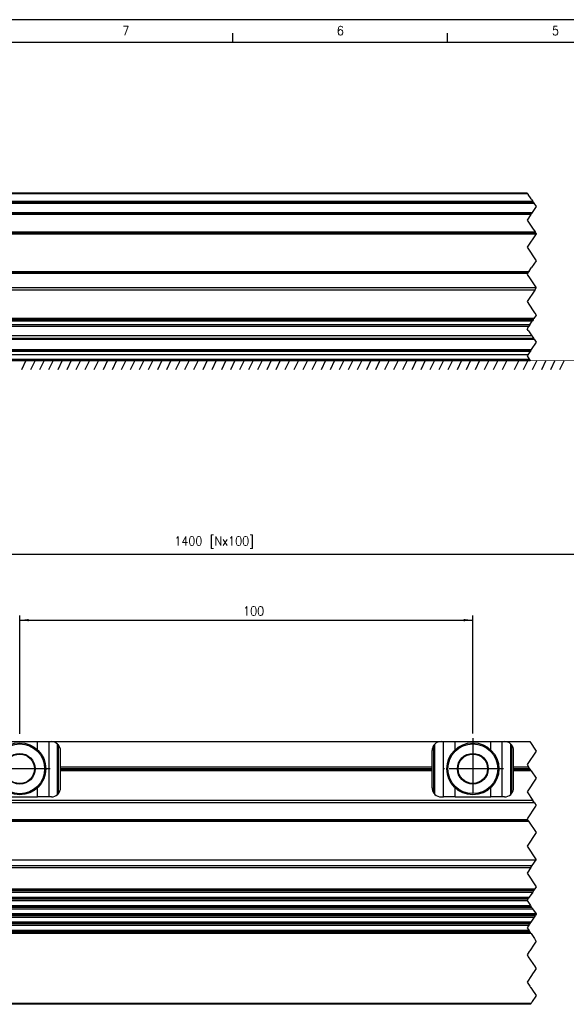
# Model space of a CAD drawing. Header units: millimetres. Extents: x -285 to 1970, y -280 to 203.
# Tile 8 of 33: x -28 to 92, y -14 to 203. Entities that reach past the tile are written whole.
import ezdxf

# ---------------------------------------------------------------- set-up
doc = ezdxf.new("R2010")
doc.units = ezdxf.units.MM
doc.linetypes.add('DOT_CENTER', pattern=[14, 12, -1, 0, -1])
doc.layers.add('1', color=7, linetype='Continuous')
doc.styles.add('CONVERTER_11', font='txt.shx', dxfattribs={"width": 0.9})
doc.dimstyles.new('ME10_DIM_43', dxfattribs={"dimtxt": 2, "dimasz": 2, "dimexe": 1, "dimexo": 1, "dimgap": 1, "dimtad": 1, "dimdsep": 46, "dimtxsty": 'CONVERTER_11', "dimsah": 1, "dimcen": 0.09, "dimclrd": 2, "dimclre": 2, "dimclrt": 2, "dimadec": 0, "dimazin": 0, "dimtfac": 1, "dimtdec": 4, "dimtix": 1, "dimtmove": 0, "dimatfit": 3, "dimfxl": 1, "dimtolj": 1, "dimtzin": 0, "dimarcsym": 0})
doc.dimstyles.new('ME10_DIM_47', dxfattribs={"dimtxt": 2, "dimasz": 2, "dimexe": 1, "dimexo": 1, "dimgap": 1, "dimtad": 1, "dimdsep": 46, "dimtxsty": 'CONVERTER_11', "dimsah": 1, "dimcen": 0.09, "dimclrd": 2, "dimclre": 2, "dimclrt": 2, "dimadec": 0, "dimazin": 0, "dimtfac": 1, "dimtdec": 4, "dimtix": 1, "dimtmove": 0, "dimatfit": 3, "dimfxl": 1, "dimtolj": 1, "dimtzin": 0, "dimarcsym": 0})

# ---------------------------------------------------------------- blocks, each defined once
blk = doc.blocks.new('Marco_a2', base_point=(304.21, -212.02))
at = {"layer": '1', "color": 2, "linetype": 'Continuous'}
for p, q in [((309.21, 202.98), (-284.79, 202.98)), ((18.61, 197.98), (18.61, 199.98)), ((66.03, 197.98), (66.03, 199.98))]:
    blk.add_line(p, q, dxfattribs=at)
at = {"layer": '1', "color": 7, "linetype": 'Continuous'}
blk.add_line((304.21, 197.98), (-264.79, 197.98), dxfattribs=at)
at = {"layer": '1', "color": 2, "char_height": 2, "attachment_point": 4, "line_spacing_factor": 1.20048, "style": 'CONVERTER_11'}
for s, insert in [('7', (-5.76, 200.53)), ('6', (41.57, 200.54)), ('5', (89.07, 200.54))]:
    blk.add_mtext(s, dxfattribs=dict(at, insert=insert))
blk = doc.blocks.new('Top', base_point=(304.21, -212.02))
blk.add_blockref('Marco_a2', (304.21, -212.02))
blk = doc.blocks.new('REGLA__4', base_point=(-163.4, 127.69))
at = {"color": 7, "linetype": 'Continuous'}
for p, q in [((83.6, 164.69), (-65.7, 164.69)), ((-54.4, 162.69), (84.93, 162.69)), ((-54.4, 160.2), (84.54, 160.2)), ((-54.4, 155.9), (85.46, 155.9)), ((-54.4, 147.2), (83.88, 147.2)), ((85.26, 143.27), (-54.4, 143.27)), ((85.06, 136.97), (-54.4, 136.97)), ((-54.4, 136.75), (84.91, 136.75)), ((-54.4, 136.72), (84.89, 136.72)), ((84.66, 136.38), (-54.4, 136.38)), ((84.14, 135.59), (-54.4, 135.59)), ((83.88, 135.2), (-54.4, 135.2)), ((84.59, 133.2), (-54.4, 133.2)), ((-54.4, 132.42), (85.11, 132.42)), ((83.74, 128.99), (-152.9, 128.99)), ((84.22, 129.71), (-65.68, 129.71)), ((-55.27, 130.12), (84.49, 130.12)), ((-152.9, 127.99), (84.06, 127.99)), ((-152.9, 127.69), (84.26, 127.69))]:
    blk.add_line(p, q, dxfattribs=at)
at = {"color": 3, "linetype": 'Continuous'}
for p, q in [((83.73, 164.49), (-65.5, 164.49)), ((-54.4, 162.89), (84.8, 162.89)), ((-54.4, 162.49), (85.06, 162.49)), ((-54.4, 160.37), (84.66, 160.37)), ((-54.4, 160), (84.41, 160)), ((-54.4, 156.1), (85.33, 156.1)), ((-54.4, 155.7), (85.54, 155.7)), ((-54.4, 147.4), (84.01, 147.4)), ((-54.4, 147), (83.74, 147)), ((85.54, 143.77), (-54.4, 143.77)), ((-54.4, 132.62), (84.98, 132.62)), ((-65.47, 129.92), (84.36, 129.92))]:
    blk.add_line(p, q, dxfattribs=at)
at = {"color": 2, "linetype": 'DOT_CENTER'}
for p, q in [((83.6, 164.69), (83.73, 164.49)), ((83.73, 164.49), (83.78, 164.42)), ((83.78, 164.42), (83.8, 164.39)), ((84.45, 163.41), (83.8, 164.39)), ((84.57, 163.24), (84.45, 163.41)), ((84.57, 163.24), (84.6, 163.19)), ((84.6, 163.19), (84.73, 162.99)), ((85.57, 161.74), (84.66, 160.37)), ((84.75, 162.96), (84.73, 162.99)), ((84.8, 162.89), (84.75, 162.96)), ((84.93, 162.69), (84.8, 162.89)), ((84.93, 162.69), (85.06, 162.49)), ((85.06, 162.49), (85.57, 161.74)), ((84.37, 159.94), (83.57, 158.74)), ((83.57, 158.74), (84.78, 156.93)), ((84.41, 160), (84.37, 159.94)), ((84.53, 160.17), (84.41, 160)), ((84.54, 160.2), (84.53, 160.17)), ((84.66, 160.37), (84.54, 160.2)), ((84.78, 156.93), (85.33, 156.1)), ((85.54, 155.7), (83.57, 152.74)), ((85.46, 155.9), (85.33, 156.1)), ((85.46, 155.9), (85.57, 155.74)), ((85.57, 155.74), (85.54, 155.7)), ((83.57, 152.74), (85.57, 149.74)), ((84.06, 147.48), (84.57, 148.24)), ((85.57, 149.74), (84.57, 148.24)), ((83.74, 147), (83.57, 146.74)), ((83.57, 146.74), (84.24, 145.73)), ((83.74, 147), (83.88, 147.2)), ((84.01, 147.4), (83.88, 147.2)), ((84.06, 147.48), (84.01, 147.4)), ((84.24, 145.73), (85.54, 143.77)), ((85.26, 143.27), (85.57, 143.74)), ((85.57, 143.74), (85.54, 143.77)), ((85.26, 143.27), (83.57, 140.74)), ((83.57, 140.74), (84.79, 138.9)), ((84.79, 138.9), (85.23, 138.24)), ((84.91, 136.75), (85.06, 136.97)), ((85.57, 137.74), (85.06, 136.97)), ((85.23, 138.24), (85.27, 138.18)), ((85.27, 138.18), (85.46, 137.9)), ((85.46, 137.9), (85.57, 137.74)), ((83.88, 135.2), (83.57, 134.74)), ((84.14, 135.59), (83.88, 135.2)), ((84.14, 135.59), (84.39, 135.96)), ((84.39, 135.96), (84.66, 136.38)), ((84.74, 136.5), (84.66, 136.38)), ((84.89, 136.72), (84.74, 136.5)), ((84.91, 136.75), (84.89, 136.72)), ((83.57, 134.74), (83.6, 134.69)), ((83.84, 134.32), (83.6, 134.69)), ((83.84, 134.32), (83.86, 134.29)), ((83.86, 134.29), (84.59, 133.2)), ((84.59, 133.2), (84.8, 132.9)), ((84.8, 132.9), (84.98, 132.62)), ((85.11, 132.42), (84.98, 132.62)), ((85.57, 131.74), (84.49, 130.12)), ((85.11, 132.42), (85.57, 131.74)), ((83.74, 128.99), (83.57, 128.74)), ((83.57, 128.74), (84.06, 127.99)), ((84.18, 129.65), (83.74, 128.99)), ((84.22, 129.71), (84.18, 129.65)), ((84.36, 129.92), (84.22, 129.71)), ((84.49, 130.12), (84.36, 129.92)), ((84.06, 127.99), (84.26, 127.69))]:
    blk.add_line(p, q, dxfattribs=at)
blk = doc.blocks.new('Regla_G2_cm1340__6', base_point=(-163.4, 127.69))
blk.add_blockref('REGLA__4', (-163.4, 127.69))
blk = doc.blocks.new('E', base_point=(17, 145.236))
at = {"layer": '1', "color": 2, "linetype": 'Continuous'}
for p, q in [((-27.018, 127.695), (-28.018, 125.695)), ((-25.018, 127.695), (-26.018, 125.695)), ((-23.018, 127.695), (-24.018, 125.695)), ((-21.018, 127.695), (-22.018, 125.695)), ((-19.018, 127.695), (-20.018, 125.695)), ((-17.018, 127.695), (-18.018, 125.695)), ((-15.018, 127.695), (-16.018, 125.695)), ((-13.018, 127.695), (-14.018, 125.695)), ((-11.018, 127.695), (-12.018, 125.695)), ((-9.018, 127.695), (-10.018, 125.695)), ((-7.018, 127.695), (-8.018, 125.695)), ((-5.018, 127.695), (-6.018, 125.695)), ((-3.018, 127.695), (-4.018, 125.695)), ((-1.018, 127.695), (-2.018, 125.695)), ((0.982, 127.695), (-0.018, 125.695)), ((2.982, 127.695), (1.982, 125.695)), ((4.982, 127.695), (3.982, 125.695)), ((6.982, 127.695), (5.982, 125.695)), ((8.982, 127.695), (7.982, 125.695)), ((10.982, 127.695), (9.982, 125.695)), ((12.982, 127.695), (11.982, 125.695)), ((14.982, 127.695), (13.982, 125.695)), ((17.1, 127.695), (16.1, 125.695)), ((19.1, 127.695), (18.1, 125.695)), ((21.1, 127.695), (20.1, 125.695)), ((23.1, 127.695), (22.1, 125.695)), ((25.1, 127.695), (24.1, 125.695)), ((27.1, 127.695), (26.1, 125.695)), ((29.1, 127.695), (28.1, 125.695)), ((31.1, 127.695), (30.1, 125.695)), ((33.1, 127.695), (32.1, 125.695)), ((35.1, 127.695), (34.1, 125.695)), ((37.1, 127.695), (36.1, 125.695)), ((39.1, 127.695), (38.1, 125.695)), ((41.1, 127.695), (40.1, 125.695)), ((43.1, 127.695), (42.1, 125.695)), ((45.1, 127.695), (44.1, 125.695)), ((47.1, 127.695), (46.1, 125.695)), ((49.1, 127.695), (48.1, 125.695)), ((51.1, 127.695), (50.1, 125.695)), ((53.1, 127.695), (52.1, 125.695)), ((55.1, 127.695), (54.1, 125.695)), ((57.1, 127.695), (56.1, 125.695)), ((59.1, 127.695), (58.1, 125.695)), ((61.1, 127.695), (60.1, 125.695)), ((63.1, 127.695), (62.1, 125.695)), ((65.1, 127.695), (64.1, 125.695)), ((67.1, 127.695), (66.1, 125.695)), ((69.1, 127.695), (68.1, 125.695)), ((71.1, 127.695), (70.1, 125.695)), ((73.1, 127.695), (72.1, 125.695)), ((75.1, 127.695), (74.1, 125.695)), ((77.1, 127.695), (76.1, 125.695)), ((79.1, 127.695), (78.1, 125.695)), ((81.718, 127.695), (80.718, 125.695)), ((83.718, 127.695), (82.718, 125.695)), ((85.718, 127.695), (84.718, 125.695)), ((87.718, 127.695), (86.718, 125.695)), ((89.718, 127.695), (88.718, 125.695)), ((91.718, 127.695), (90.718, 125.695))]:
    blk.add_line(p, q, dxfattribs=at)
at = {"layer": '1', "color": 2, "linetype": 'Continuous', "const_width": 0.1}
blk.add_lwpolyline([(-194.216, 127.695), (128.218, 127.695)], dxfattribs=at)
blk.add_blockref('Regla_G2_cm1340__6', (-163.401, 127.695))
blk = doc.blocks.new('REGLA__36', base_point=(-163.4, -18.42))
at = {"color": 7, "linetype": 'Continuous'}
for p, q in [((-32.34, 43.58), (-24.46, 43.58)), ((-24.46, 43.58), (-21.9, 43.58)), ((-21.9, 43.58), (-21.4, 43.58)), ((-21.4, 43.58), (64.6, 43.59)), ((64.6, 43.59), (65.1, 43.59)), ((65.1, 43.59), (67.66, 43.59)), ((67.66, 43.59), (75.54, 43.59)), ((75.54, 43.59), (78.1, 43.59)), ((78.1, 43.59), (78.6, 43.59)), ((78.6, 43.59), (84.17, 43.59)), ((-20.04, 31.92), (-20.04, 43.04)), ((-19.88, 42.88), (-19.88, 32.09)), ((-19.4, 38.03), (-19.4, 41.58)), ((62.6, 38.03), (62.6, 41.59)), ((79.96, 31.93), (79.96, 43.05)), ((80.12, 42.88), (80.12, 32.1)), ((80.6, 38.03), (80.6, 41.59)), ((-19.4, 38.03), (62.6, 38.03)), ((-19.4, 37.14), (-19.4, 38.03)), ((62.6, 37.15), (-19.4, 37.14)), ((-19.4, 33.38), (-19.4, 37.14)), ((62.6, 37.15), (62.6, 38.03)), ((62.6, 33.39), (62.6, 37.15)), ((80.6, 38.03), (83.88, 38.03)), ((80.6, 37.15), (80.6, 38.03)), ((80.6, 33.39), (80.6, 37.15)), ((84.47, 37.15), (80.6, 37.15)), ((84.84, 30.59), (-151.1, 30.58)), ((-32.34, 31.38), (-24.46, 31.38)), ((-21.9, 31.38), (-24.46, 31.38)), ((-21.4, 31.38), (-21.9, 31.38)), ((64.6, 31.39), (65.1, 31.39)), ((67.66, 31.39), (65.1, 31.39)), ((67.66, 31.39), (75.54, 31.39)), ((78.1, 31.39), (75.54, 31.39)), ((78.6, 31.39), (78.1, 31.39)), ((-151.1, 26.17), (83.78, 26.19)), ((-147.03, 26), (83.89, 26.01)), ((-152.9, 17.44), (85.54, 17.46)), ((85.26, 11.04), (-151.1, 11.02)), ((-151.1, 10.34), (84.8, 10.35)), ((84.04, 9.2), (-151.1, 9.19)), ((-151.1, 8.5), (83.58, 8.52)), ((-151.1, 7.35), (84.32, 7.37)), ((-151.1, 6.67), (84.78, 6.69)), ((85.54, 5.54), (-151.1, 5.52)), ((-151.1, 4.84), (85.14, 4.85)), ((84.37, 3.7), (-151.1, 3.69)), ((-151.1, 3.01), (83.92, 3.02)), ((83.99, 1.87), (-151.1, 1.86)), ((84.44, 1.19), (-151.1, 1.17)), ((84.3, -14.41), (-151.1, -14.42))]:
    blk.add_line(p, q, dxfattribs=at)
at = {"color": 3, "linetype": 'Continuous'}
for p, q in [((-24.46, 41.77), (-24.46, 43.58)), ((-21.9, 31.38), (-21.9, 43.58)), ((65.1, 31.39), (65.1, 43.59)), ((67.66, 41.78), (67.66, 43.59)), ((75.54, 41.78), (75.54, 43.59)), ((78.1, 31.39), (78.1, 43.59)), ((62.93, 42.7), (62.93, 32.28)), ((63.23, 31.93), (63.23, 43.05)), ((-19.4, 37.65), (62.6, 37.66)), ((-19.4, 37.51), (62.6, 37.52)), ((80.6, 37.66), (84.13, 37.66)), ((80.6, 37.52), (84.22, 37.52)), ((-24.46, 31.38), (-24.46, 33.4)), ((67.66, 31.39), (67.66, 33.4)), ((75.54, 31.39), (75.54, 33.4)), ((85.17, 30.09), (-151.1, 30.08)), ((-151.1, 26.37), (83.64, 26.39)), ((-146.92, 26.1), (83.82, 26.12)), ((-152.9, 16.22), (84.72, 16.23)), ((-151.1, 15.75), (84.41, 15.77)), ((85.08, 10.77), (-151.1, 10.75)), ((84.99, 10.62), (-151.1, 10.61)), ((83.86, 8.93), (-151.1, 8.92)), ((83.76, 8.79), (-151.1, 8.78)), ((84.5, 7.1), (-151.1, 7.08)), ((84.6, 6.96), (-151.1, 6.94)), ((85.41, 5.27), (-151.1, 5.25)), ((85.32, 5.13), (-151.1, 5.11)), ((84.19, 3.43), (-151.1, 3.42)), ((84.1, 3.29), (-151.1, 3.28)), ((84.17, 1.6), (-151.1, 1.58)), ((84.26, 1.46), (-151.1, 1.44)), ((84.43, -14.21), (-151.1, -14.22))]:
    blk.add_line(p, q, dxfattribs=at)
at = {"color": 2, "linetype": 'DOT_CENTER'}
for p, q in [((84.17, 43.59), (85.57, 41.5)), ((85.57, 41.5), (83.57, 38.5)), ((83.57, 38.5), (83.88, 38.03)), ((84.13, 37.66), (83.88, 38.03)), ((84.13, 37.66), (84.22, 37.52)), ((84.47, 37.15), (84.22, 37.52)), ((84.47, 37.15), (85.57, 35.5)), ((85.57, 35.5), (83.57, 32.5)), ((83.57, 32.5), (84.84, 30.59)), ((85.17, 30.09), (84.84, 30.59)), ((85.45, 29.32), (83.57, 26.5)), ((85.17, 30.09), (85.57, 29.5)), ((85.57, 29.5), (85.45, 29.32)), ((83.57, 26.5), (83.64, 26.39)), ((83.78, 26.19), (83.64, 26.39)), ((83.78, 26.19), (83.82, 26.12)), ((83.89, 26.01), (83.82, 26.12)), ((83.89, 26.01), (85.57, 23.5)), ((85.57, 23.5), (83.57, 20.5)), ((83.57, 20.5), (85.57, 17.5)), ((84.72, 16.23), (85.54, 17.46)), ((85.57, 17.5), (85.54, 17.46)), ((84.41, 15.77), (83.57, 14.5)), ((84.41, 15.77), (84.72, 16.23)), ((83.57, 14.5), (85.57, 11.5)), ((85.26, 11.04), (85.08, 10.77)), ((85.57, 11.5), (85.26, 11.04)), ((83.76, 8.79), (83.58, 8.52)), ((83.86, 8.93), (83.76, 8.79)), ((84.04, 9.2), (83.86, 8.93)), ((84.8, 10.35), (84.04, 9.2)), ((84.99, 10.62), (84.8, 10.35)), ((85.08, 10.77), (84.99, 10.62)), ((83.58, 8.52), (83.57, 8.5)), ((83.57, 8.5), (84.32, 7.37)), ((84.32, 7.37), (84.5, 7.1)), ((84.5, 7.1), (84.6, 6.96)), ((84.6, 6.96), (84.78, 6.69)), ((84.78, 6.69), (85.54, 5.54)), ((85.14, 4.85), (84.37, 3.7)), ((85.32, 5.13), (85.14, 4.85)), ((85.41, 5.27), (85.32, 5.13)), ((85.57, 5.5), (85.41, 5.27)), ((85.54, 5.54), (85.57, 5.5)), ((83.92, 3.02), (83.57, 2.5)), ((83.57, 2.5), (83.99, 1.87)), ((84.1, 3.29), (83.92, 3.02)), ((84.19, 3.43), (84.1, 3.29)), ((84.37, 3.7), (84.19, 3.43)), ((83.99, 1.87), (84.17, 1.6)), ((84.17, 1.6), (84.23, 1.51)), ((84.23, 1.51), (84.26, 1.46)), ((84.26, 1.46), (84.44, 1.19)), ((84.44, 1.19), (85.17, 0.1)), ((85.17, 0.1), (85.43, -0.3)), ((85.14, -1.15), (84.15, -2.62)), ((85.57, -0.5), (85.14, -1.15)), ((85.43, -0.3), (85.57, -0.5)), ((84.06, -2.76), (83.57, -3.5)), ((83.57, -3.5), (83.71, -3.71)), ((83.71, -3.71), (83.84, -3.91)), ((83.84, -3.91), (85.33, -6.15)), ((84.15, -2.62), (84.06, -2.76)), ((85.57, -6.5), (85.14, -7.15)), ((85.33, -6.15), (85.38, -6.22)), ((85.38, -6.22), (85.51, -6.41)), ((85.51, -6.41), (85.57, -6.5)), ((84.53, -8.06), (83.57, -9.5)), ((84.78, -7.69), (84.53, -8.06)), ((85.14, -7.15), (84.78, -7.69)), ((83.57, -9.5), (84.16, -10.39)), ((84.16, -10.39), (84.35, -10.68)), ((84.35, -10.68), (84.37, -10.7)), ((84.37, -10.7), (84.53, -10.94)), ((84.53, -10.94), (84.59, -11.03)), ((84.59, -11.03), (84.63, -11.08)), ((84.63, -11.08), (85.57, -12.5)), ((85.33, -12.86), (84.83, -13.61)), ((85.57, -12.5), (85.33, -12.86)), ((84.3, -14.41), (84.43, -14.21)), ((84.53, -14.06), (84.43, -14.21)), ((84.7, -13.81), (84.53, -14.06)), ((84.83, -13.61), (84.7, -13.81))]:
    blk.add_line(p, q, dxfattribs=at)
at = {"color": 7, "linetype": 'Continuous'}
for centre, radius in [((-28.4, 37.58), 5.75), ((-28.4, 37.58), 5.5), ((71.6, 37.59), 5.75), ((71.6, 37.59), 5.5), ((-28.4, 37.58), 3.4), ((-28.4, 37.58), 3.25), ((71.6, 37.59), 3.4), ((71.6, 37.59), 3.25)]:
    blk.add_circle(centre, radius, dxfattribs=at)
for centre, start, end in [((-21.4, 41.58), 46.8992, 90.0039), ((64.6, 41.59), 90.0039, 133.1086), ((78.6, 41.59), 46.8992, 90.0039), ((-21.4, 41.58), 40.3188, 46.8992), ((-21.4, 41.58), 0.0039, 40.3188), ((64.6, 41.59), 146.4466, 180.0039), ((64.6, 41.59), 133.1086, 146.4466), ((78.6, 41.59), 40.3188, 46.8992), ((78.6, 41.59), 0.0039, 40.3188), ((-21.4, 33.38), 319.689, 0.0039), ((64.6, 33.39), 180.0039, 213.5612), ((78.6, 33.39), 319.689, 0.0039), ((-21.4, 33.38), 270.0039, 313.1086), ((-21.4, 33.38), 313.1086, 319.689), ((64.6, 33.39), 213.5612, 226.8992), ((64.6, 33.39), 226.8992, 270.0039), ((78.6, 33.39), 270.0039, 313.1086), ((78.6, 33.39), 313.1086, 319.689)]:
    blk.add_arc(centre, 2, start, end, dxfattribs=at)
at = {"layer": '1', "color": 2, "linetype": 'DOT_CENTER'}
for p, q in [((71.6, 44.34), (71.6, 30.84)), ((-21.65, 37.58), (-35.15, 37.58)), ((78.35, 37.59), (64.85, 37.59))]:
    blk.add_line(p, q, dxfattribs=at)
blk = doc.blocks.new('Regla_G2_cm1340__37', base_point=(-163.4, -41.42))
blk.add_blockref('REGLA__36', (-163.4, -18.42))
blk = doc.blocks.new('*D82')
at = {"layer": '1', "color": 2, "linetype": 'Continuous'}
for p, q in [((-28.4, 45.33), (-28.4, 71.4)), ((-28.4, 70.4), (71.6, 70.4)), ((71.6, 45.34), (71.6, 71.4))]:
    blk.add_line(p, q, dxfattribs=at)
at = {"layer": '1', "color": 2}
for points in [[(-26.4, 70.66), (-26.4, 70.14), (-28.4, 70.4)], [(69.6, 70.14), (69.6, 70.66), (71.6, 70.4)]]:
    blk.add_solid(points, dxfattribs=at)
at = {"layer": '1', "color": 2, "insert": (20.9, 71.4), "char_height": 2, "attachment_point": 7, "rotation": 0.0001, "line_spacing_factor": 0.60024, "style": 'CONVERTER_11'}
blk.add_mtext('100', dxfattribs=at)
blk = doc.blocks.new('*D86')
at = {"layer": '1', "color": 2, "linetype": 'Continuous'}
for p, q in [((-128.4, 45.33), (-128.4, 86)), ((-128.4, 85), (191.6, 85)), ((191.6, 45.17), (191.6, 86))]:
    blk.add_line(p, q, dxfattribs=at)
at = {"layer": '1', "color": 2}
for points in [[(-126.4, 85.27), (-126.4, 84.74), (-128.4, 85)], [(189.6, 84.74), (189.6, 85.27), (191.6, 85)]]:
    blk.add_solid(points, dxfattribs=at)
at = {"layer": '1', "color": 2, "insert": (5.73, 86.2), "char_height": 2, "attachment_point": 7, "rotation": 0.0001, "line_spacing_factor": 0.60024, "style": 'CONVERTER_11'}
blk.add_mtext('\\C2;\\C2;1400\\C2; [Nx100]', dxfattribs=at)
blk = doc.blocks.new('A__38', base_point=(17, 1))
blk.add_blockref('Regla_G2_cm1340__37', (-163.401, -41.424))
at = {"layer": '1'}
dim = blk.add_linear_dim(base=(-128.402, 85.002), p1=(191.598, 44.172), p2=(-128.402, 44.327), text='<> [Nx100]', dimstyle='ME10_DIM_47', override={"dimpost": '<> [Nx100]'}, dxfattribs=at)
dim.commit()
dim.dimension.update_dxf_attribs({"geometry": '*D86', "text_midpoint": (15.033, 87.202), "text_rotation": 0.00014})
dim = blk.add_linear_dim(base=(-28.402, 70.401), p1=(71.598, 44.34), p2=(-28.402, 44.333), dimstyle='ME10_DIM_43', dxfattribs=at)
dim.commit()
dim.dimension.update_dxf_attribs({"geometry": '*D82', "text_midpoint": (22.997, 72.401), "text_rotation": 0.00014})

msp = doc.modelspace()

# ---------------------------------------------------------------- block references
for name, p in [('Top', (304.21, -212.02)), ('E', (17, 145.24)), ('A__38', (17, 1))]:
    msp.add_blockref(name, p)

doc.saveas('drawing.dxf')
